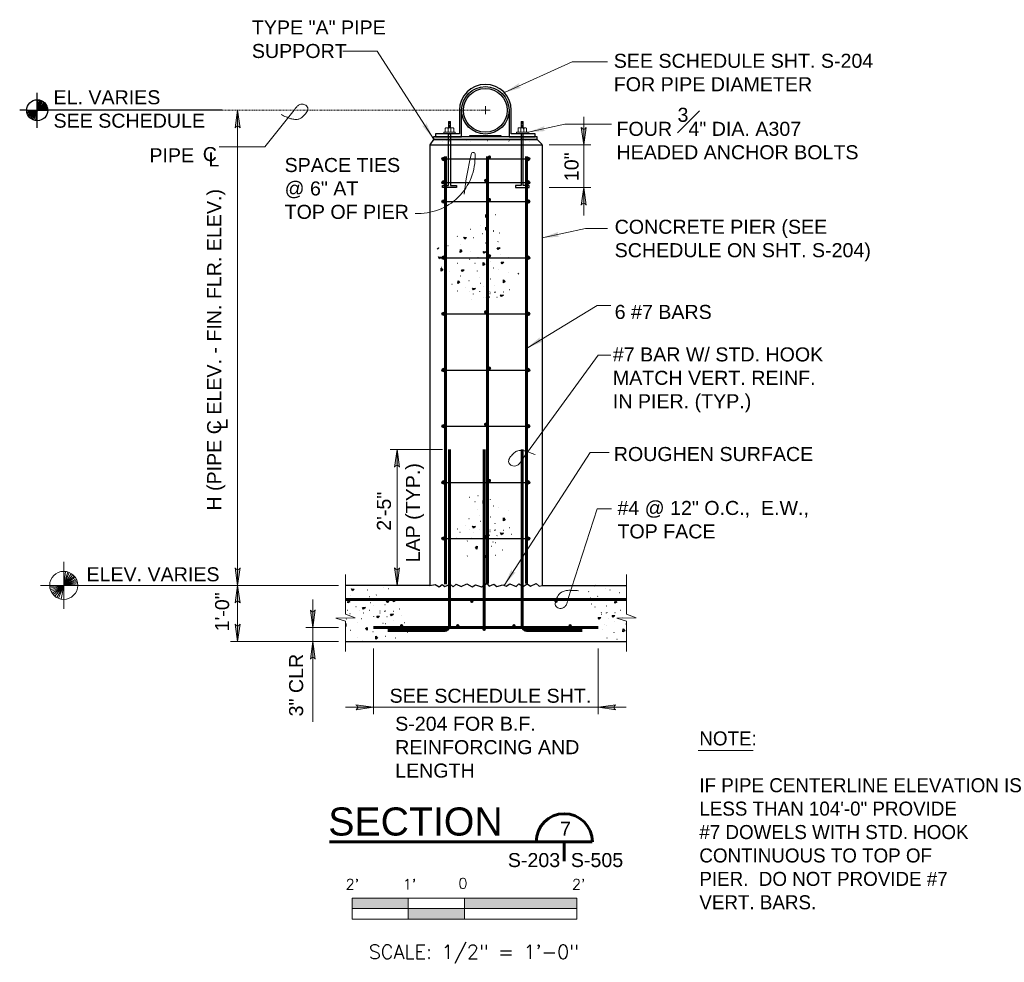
# Model space of a CAD drawing. Extents: x -483 to 1104, y 459 to 738.
# Tile 1 of 12: x -483 to -273, y 465 to 666. Entities that reach past the tile are written whole.
import ezdxf
from ezdxf.enums import TextEntityAlignment as Align

# ---------------------------------------------------------------- set-up
doc = ezdxf.new("R2010")
doc.units = 0
doc.header["$MEASUREMENT"] = 0
doc.linetypes.add('DGN Style 7', pattern=[0.728105, 0.327647, -0.145621, 0.109216, -0.145621])
for name, color, linetype, lineweight in [('Level 15', 7, 'Continuous', 18), ('Level 20', 7, 'Continuous', 18), ('Level 21', 7, 'Continuous', 18), ('Level 45', 7, 'Continuous', 18), ('Level 46', 7, 'Continuous', 18), ('Level 47', 7, 'Continuous', 18), ('Level 48', 7, 'Continuous', 18), ('Level 50', 7, 'Continuous', 18), ('Level 53', 7, 'Continuous', 18), ('S-Anno-Symb', 6, 'Continuous', 50)]:
    doc.layers.add(name, color=color, linetype=linetype, lineweight=lineweight)
doc.styles.add('NOTES', font='romans.shx')
doc.styles.add('Text', font='ARIAL.TTF', dxfattribs={"height": 0.125})

# ---------------------------------------------------------------- blocks, each defined once
blk = doc.blocks.new('REBAR')
at = {"layer": 'Level 45', "linetype": 'Continuous', "lineweight": 25}
h = blk.add_hatch(color=4, dxfattribs=at)
edge = h.paths.add_edge_path()
edge.add_arc((0, 0), 0.375, 0, 360)
blk = doc.blocks.new('REBAR_1_1')
at = {"layer": 'Level 45', "linetype": 'Continuous', "lineweight": 25}
blk.add_hatch(color=4, dxfattribs=at).paths.add_polyline_path([(-0.375, 0, 1), (0.375, 0, 1)])
at = {"layer": 'Level 45', "color": 3, "linetype": 'Continuous', "lineweight": 25}
blk.add_circle((0, 0), 0.375, dxfattribs=at)
blk = doc.blocks.new('TARGET_1')
at = {"layer": 'Level 46', "color": 1, "linetype": 'Continuous', "lineweight": 18}
for p, q in [((-4.998, 3), (-4.998, 4.998)), ((-4.998, 0), (-4.998, 3)), ((-4.998, 0), (-4.614, 2.973)), ((-4.998, 0), (-4.155, 2.877)), ((-4.998, 0), (-3.825, 2.76)), ((-4.998, 0), (-3.417, 2.547)), ((-4.998, 0), (-3.027, 2.259)), ((-7.998, 0), (-9.996, 0)), ((-7.998, 0), (-4.998, 0)), ((-4.998, 0), (-7.986, -0.237)), ((-4.998, 0), (-7.935, -0.612)), ((-4.998, 0), (-7.842, -0.954)), ((-4.998, 0), (-7.71, -1.278)), ((-4.998, 0), (-7.5, -1.647)), ((-4.998, 0), (-7.245, -1.986)), ((-4.998, 0), (-6.93, -2.289)), ((-4.998, 0), (-6.507, -2.592)), ((-4.998, 0), (-6.102, -2.739)), ((-4.998, 0), (-5.544, -2.946)), ((-4.998, 0), (-2.754, 1.989)), ((-4.998, 0), (-2.544, 1.722)), ((-4.998, 0), (-2.361, 1.425)), ((-4.998, 0), (-2.235, 1.164)), ((-4.998, 0), (-2.133, 0.882)), ((-4.998, 0), (-2.067, 0.63)), ((-4.998, 0), (-2.019, 0.336)), ((-4.998, 0), (-2.001, 0)), ((-4.998, -2.997), (-4.998, 0)), ((0, 0), (-2.001, 0)), ((-4.998, -4.998), (-4.998, -2.997))]:
    blk.add_line(p, q, dxfattribs=at)
blk.add_circle((-4.999, 0.001), 3, dxfattribs=at)
blk = doc.blocks.new('LARROW_1')
at = {"layer": 'Level 46', "linetype": 'Continuous', "lineweight": 18}
blk.add_hatch(color=1, dxfattribs=at).paths.add_polyline_path([(-3.75, -0.54), (-3.63, -0.45), (-3.47, -0.29), (-3.39, -0.14), (-3.37, 0), (-3.4, 0.16), (-3.48, 0.32), (-3.65, 0.47), (-3.75, 0.54), (0, 0)])
blk = doc.blocks.new('SQUIG_1')
at = {"layer": 'Level 46', "color": 1, "linetype": 'Continuous', "lineweight": 18}
blk.add_open_spline([(0, 0), (0.2, 0.04), (0.4, 0.05), (0.6, 0.05), (0.83, 0.05), (1.04, 0.03), (1.27, -0.01), (1.5, -0.06), (1.7, -0.16), (1.89, -0.3), (2.08, -0.44), (2.19, -0.63), (2.27, -0.82), (2.37, -1.1), (2.44, -1.38), (2.31, -1.74), (2.18, -2.07), (1.93, -2.24), (1.66, -2.3), (1.36, -2.37), (1.04, -2.39), (0.71, -2.36), (0.31, -2.33), (-0.04, -2.28), (-0.42, -2.16), (-0.62, -2.09), (-0.8, -1.99), (-0.96, -1.85), (-1.2, -1.63), (-1.4, -1.39), (-1.56, -1.12), (-1.7, -0.89), (-1.84, -0.66), (-1.92, -0.41), (-2.01, -0.12), (-2.09, 0.16), (-2.17, 0.45), (-2.27, 0.83), (-2.38, 1.2), (-2.46, 1.59)], degree=3, knots=[0, 0, 0, 0, 0.055455, 0.055455, 0.055455, 0.116759, 0.116759, 0.116759, 0.17985, 0.17985, 0.17985, 0.238737, 0.238737, 0.238737, 0.322673, 0.322673, 0.322673, 0.401014, 0.401014, 0.401014, 0.489167, 0.489167, 0.489167, 0.59371, 0.59371, 0.59371, 0.651095, 0.651095, 0.651095, 0.737794, 0.737794, 0.737794, 0.810326, 0.810326, 0.810326, 0.891928, 0.891928, 0.891928, 1, 1, 1, 1], dxfattribs=at)
blk = doc.blocks.new('LARROW_9')
at = {"linetype": 'ByBlock', "lineweight": -2}
blk.add_hatch(color=0, dxfattribs=at).paths.add_polyline_path([(-4.92, -0.71), (-4.77, -0.59), (-4.55, -0.38), (-4.44, -0.19), (-4.42, 0), (-4.46, 0.21), (-4.57, 0.41), (-4.79, 0.61), (-4.93, 0.71), (0, 0)])
at = {"color": 0, "linetype": 'ByBlock', "lineweight": -2, "flags": 128}
blk.add_lwpolyline([(0, 0), (-4.93, 0.71), (-4.79, 0.61), (-4.57, 0.41), (-4.57, 0.41), (-4.46, 0.21), (-4.42, 0), (-4.44, -0.19), (-4.55, -0.38), (-4.77, -0.59), (-4.92, -0.71)], close=True, dxfattribs=at)
blk = doc.blocks.new('S0012B_1')
for p, q in [((1, 0.002), (-1, 0.002)), ((-1, -0.1855), (-1, 0.002)), ((-0.5, -0.1855), (-0.5, 0)), ((0, -0.1855), (0, 0)), ((1, 0.002), (1, -0.1855)), ((1, -0.0917), (-1, -0.0917)), ((1, -0.1855), (-1, -0.1855))]:
    blk.add_line(p, q)
at = {"extrusion": (0, 0, -1)}
for points in [[(1, 0.002), (1, -0.0917), (0.5, 0), (0.5, -0.0917)], [(0, 0), (0, -0.0917), (-1, 0.002), (-1, -0.0917)], [(0.5, -0.0917), (0.5, -0.1855), (0, -0.0917), (0, -0.1855)]]:
    blk.add_solid(points, dxfattribs=at)
at = {"lineweight": 18, "style": 'NOTES'}
for s, height, p in [("2'", 0.09375, (-0.9975, 0.1246)), ("1'", 0.09375, (-0.489, 0.1246)), ('0', 0.0938, (-0.0136, 0.1335)), ("2'", 0.09375, (1.0164, 0.1246))]:
    blk.add_text(s, height=height, dxfattribs=at).set_placement(p, align=Align.MIDDLE_CENTER)
at = {"lineweight": 25, "style": 'NOTES'}
blk.add_text('SCALE: 1/2" = 1\'-0"', height=0.125, dxfattribs=at).set_placement((0.0831, -0.4767), align=Align.MIDDLE_CENTER)
blk = doc.blocks.new('*U54')
at = {"layer": 'Level 15', "color": 7, "linetype": 'Continuous', "lineweight": 25}
for p, q in [((-237.79, 76.26, 0), (-238.59, 75.09, 0)), ((-215.61, 76.26, 0), (-237.79, 76.26, 0)), ((-214.57, 75.19, 0), (-215.61, 76.26, 0)), ((-238.59, 75.09, 0), (-214.57, 75.09, 0)), ((-238.59, 75.09, 0), (-238.59, -18.99, 0)), ((-214.57, 75.09, 0), (-214.57, -18.99, 0)), ((-238.59, -18.99, 0), (-256.59, -18.99, 0)), ((-214.57, -18.99, 0), (-196.57, -18.99, 0)), ((-256.59, -30.99, 0), (-196.59, -30.99, 0))]:
    blk.add_line(p, q, dxfattribs=at)
at = {"layer": 'Level 15', "color": 7, "linetype": 'Continuous', "lineweight": 25, "elevation": 0, "flags": 128}
blk.add_lwpolyline([(-238.59, -18.99), (-237.45, -18.81), (-236.6, -19.27), (-235.91, -18.81), (-235.37, -19.2), (-234.21, -18.73), (-233.59, -19.27), (-232.9, -18.73), (-231.9, -19.2), (-230.66, -18.66), (-229.51, -19.27), (-228.81, -18.89), (-227.5, -19.27), (-226.42, -18.58), (-225.88, -19.12), (-224.88, -18.73), (-224.26, -19.2), (-222.95, -18.89), (-222.26, -19.12), (-221.49, -18.66), (-220.1, -19.2), (-219.56, -18.66), (-218.64, -19.2), (-217.79, -18.66), (-217.09, -19.12), (-215.86, -18.58), (-215.24, -19.12), (-214.57, -18.99)], dxfattribs=at)
at = {"layer": 'Level 20', "color": 3, "linetype": 'Continuous', "lineweight": 25}
for p, q in [((-232.25, 82.49, 0), (-232.25, 77.43, 0)), ((-231.77, 76.84, 0), (-231.77, 82.49, 0)), ((-221.63, 82.49, 0), (-221.63, 76.84, 0)), ((-221.16, 77.43, 0), (-221.16, 82.49, 0)), ((-232.25, 77.43, 0), (-237.38, 77.43, 0)), ((-237.38, 77.43, 0), (-237.38, 76.84, 0)), ((-237.38, 76.84, 0), (-231.77, 76.84, 0)), ((-221.63, 76.84, 0), (-216.03, 76.84, 0)), ((-216.03, 77.43, 0), (-221.16, 77.43, 0)), ((-216.03, 76.84, 0), (-216.03, 77.43, 0))]:
    blk.add_line(p, q, dxfattribs=at)
at = {"layer": 'Level 20', "color": 5, "linetype": 'Continuous', "lineweight": 18}
for p, q in [((-234.14, 80.1, 0), (-234.57, 80.1, 0)), ((-234.57, 78.73, 0), (-234.57, 80.1, 0)), ((-234.14, 78.73, 0), (-234.14, 80.1, 0)), ((-219.02, 80.1, 0), (-218.59, 80.1, 0)), ((-219.02, 78.73, 0), (-219.02, 80.1, 0)), ((-218.59, 78.73, 0), (-218.59, 80.1, 0)), ((-235.27, 77.8, 0), (-235.27, 78.6, 0)), ((-233.57, 78.73, 0), (-235.14, 78.73, 0)), ((-234.81, 78.73, 0), (-234.65, 78.47, 0)), ((-234.65, 77.8, 0), (-234.65, 78.73, 0)), ((-234.5, 78.73, 0), (-234.65, 78.47, 0)), ((-234.14, 79.66, 0), (-234.57, 79.66, 0)), ((-234.14, 79.19, 0), (-234.57, 79.19, 0)), ((-234.23, 79.88, 0), (-234.48, 79.88, 0)), ((-234.23, 79.41, 0), (-234.48, 79.41, 0)), ((-234.23, 78.95, 0), (-234.48, 78.95, 0)), ((-234.06, 77.8, 0), (-234.06, 78.73, 0)), ((-233.44, 77.8, 0), (-233.44, 78.6, 0)), ((-219.72, 77.8, 0), (-219.72, 78.6, 0)), ((-219.59, 78.73, 0), (-218.02, 78.73, 0)), ((-219.1, 77.8, 0), (-219.1, 78.73, 0)), ((-219.02, 79.66, 0), (-218.59, 79.66, 0)), ((-219.02, 79.19, 0), (-218.59, 79.19, 0)), ((-218.93, 79.88, 0), (-218.68, 79.88, 0)), ((-218.93, 79.41, 0), (-218.68, 79.41, 0)), ((-218.93, 78.95, 0), (-218.68, 78.95, 0)), ((-218.66, 78.73, 0), (-218.51, 78.47, 0)), ((-218.51, 77.8, 0), (-218.51, 78.73, 0)), ((-218.35, 78.73, 0), (-218.51, 78.47, 0)), ((-217.89, 77.8, 0), (-217.89, 78.6, 0)), ((-235.58, 77.43, 0), (-235.58, 77.8, 0)), ((-233.13, 77.8, 0), (-235.58, 77.8, 0)), ((-233.13, 77.43, 0), (-235.58, 77.43, 0)), ((-233.13, 77.43, 0), (-233.13, 77.8, 0)), ((-220.03, 77.43, 0), (-220.03, 77.8, 0)), ((-220.03, 77.8, 0), (-217.58, 77.8, 0)), ((-220.03, 77.43, 0), (-217.58, 77.43, 0)), ((-217.58, 77.43, 0), (-217.58, 77.8, 0))]:
    blk.add_line(p, q, dxfattribs=at)
at = {"layer": 'Level 20', "color": 5, "linetype": 'Continuous', "lineweight": 25}
for p, q in [((-234.57, 77.43, 0), (-234.14, 77.43, 0)), ((-218.59, 77.43, 0), (-219.02, 77.43, 0)), ((-232.87, 65.98, 0), (-235.84, 65.98, 0)), ((-220.29, 65.98, 0), (-217.32, 65.98, 0))]:
    blk.add_line(p, q, dxfattribs=at)
at = {"layer": 'Level 20', "color": 5, "linetype": 'Continuous', "lineweight": 25, "elevation": 0, "flags": 128}
for points in [[(-235.84, 65.98), (-235.84, 66.41), (-234.57, 66.41), (-234.57, 77.23)], [(-234.57, 77.23), (-234.57, 77.43)], [(-234.14, 77.43), (-234.14, 77.23)], [(-234.14, 77.23), (-234.14, 66.41), (-232.87, 66.41), (-232.87, 65.98)], [(-219.02, 77.23), (-219.02, 66.41), (-220.29, 66.41), (-220.29, 65.98)], [(-219.02, 77.43), (-219.02, 77.23)], [(-218.59, 77.23), (-218.59, 77.43)], [(-217.32, 65.98), (-217.32, 66.41), (-218.59, 66.41), (-218.59, 77.23)]]:
    blk.add_lwpolyline(points, dxfattribs=at)
at = {"layer": 'Level 20', "color": 3, "linetype": 'Continuous', "lineweight": 25}
for radius in [5.07, 4.67]:
    blk.add_circle((-226.7, 82.49, 0), radius, dxfattribs=at)
blk.add_arc((-226.7, 82.49, 0), 5.54, 0, 180, dxfattribs=at)
at = {"layer": 'Level 20', "color": 3, "linetype": 'Continuous', "lineweight": 25, "extrusion": (0, 0, -1)}
blk.add_arc((226.7, 82.49, 0), 5.07, 0, 180, dxfattribs=at)
at = {"layer": 'Level 20', "color": 5, "linetype": 'Continuous', "lineweight": 18, "extrusion": (0, 0, -1)}
for centre, start, end in [((235.14, 78.6, 0), 0, 90), ((233.57, 78.6, 0), 90, 180)]:
    blk.add_arc(centre, 0.133, start, end, dxfattribs=at)
at = {"layer": 'Level 20', "color": 5, "linetype": 'Continuous', "lineweight": 18}
for centre, start, end in [((-219.59, 78.6, 0), 90, 180), ((-218.02, 78.6, 0), 0, 90)]:
    blk.add_arc(centre, 0.133, start, end, dxfattribs=at)
at = {"layer": 'Level 20', "color": 5, "linetype": 'Continuous', "lineweight": 25, "extrusion": (0, 0, -1)}
for points in [[(234.5, 78.73, 0), (234.81, 78.73, 0), (234.65, 78.47, 0)], [(234.21, 78.73, 0), (233.9, 78.73, 0), (234.06, 78.47, 0)], [(218.95, 78.73, 0), (219.26, 78.73, 0), (219.1, 78.47, 0)], [(218.66, 78.73, 0), (218.35, 78.73, 0), (218.51, 78.47, 0)]]:
    blk.add_solid(points, dxfattribs=at)
at = {"layer": 'Level 20', "color": 3, "linetype": 'Continuous', "lineweight": 25}
for points in [[(-237.79, 76.26, 0), (-215.61, 76.26, 0), (-215.61, 76.84, 0), (-237.79, 76.84, 0)], [(-223.37, 76.84, 0), (-230.04, 76.84, 0), (-230.04, 77.14, 0), (-223.37, 77.14, 0)]]:
    blk.add_3dface(points, dxfattribs=at)
at = {"layer": 'Level 21', "color": 2, "linetype": 'Continuous', "lineweight": 18}
for p, q in [((-256.59, -25.12, 0), (-256.59, -16.65, 0)), ((-196.57, -25.12, 0), (-196.57, -16.65, 0)), ((-256.59, -33.14, 0), (-256.59, -26.66, 0)), ((-196.57, -33.14, 0), (-196.57, -26.66, 0))]:
    blk.add_line(p, q, dxfattribs=at)
at = {"layer": 'Level 21', "color": 2, "linetype": 'Continuous', "lineweight": 18, "elevation": 0, "flags": 128}
for points in [[(-256.59, -25.12), (-254.53, -25.89), (-258.65, -26.01), (-256.59, -26.66)], [(-196.57, -25.12), (-194.5, -25.89), (-198.63, -26.01), (-196.57, -26.66)]]:
    blk.add_lwpolyline(points, dxfattribs=at)
at = {"layer": 'Level 45', "color": 4, "linetype": 'Continuous', "lineweight": 25}
for p, q in [((-235.59, 72.09, 0), (-217.59, 72.09, 0)), ((-235.59, 67.09, 0), (-217.59, 67.09, 0)), ((-235.59, 63.01, 0), (-217.59, 63.01, 0)), ((-235.59, 51.01, 0), (-217.59, 51.01, 0)), ((-235.59, 39.01, 0), (-217.59, 39.01, 0)), ((-235.59, 27.01, 0), (-217.59, 27.01, 0)), ((-235.59, 15.01, 0), (-217.59, 15.01, 0)), ((-235.59, 3.01, 0), (-217.59, 3.01, 0)), ((-235.59, -8.99, 0), (-217.59, -8.99, 0))]:
    blk.add_line(p, q, dxfattribs=at)
at = {"layer": 'Level 45', "color": 4, "linetype": 'Continuous', "lineweight": 60}
for p, q in [((-235.22, 72.59, 0), (-235.22, -18.76, 0)), ((-226.22, 72.59, 0), (-226.22, -18.6, 0)), ((-217.94, 72.59, 0), (-217.94, -18.6, 0)), ((-234.39, 10.01, 0), (-234.39, -27.64, 0)), ((-226.94, 10.01, 0), (-226.94, -28.42, 0)), ((-218.82, 10.01, 0), (-218.82, -27.64, 0)), ((-256.59, -21.99, 0), (-196.57, -21.99, 0)), ((-202.59, -27.99, 0), (-250.59, -27.99, 0)), ((-247.54, -28.64, 0), (-235.39, -28.64, 0)), ((-206, -28.64, 0), (-217.82, -28.64, 0))]:
    blk.add_line(p, q, dxfattribs=at)
at = {"layer": 'Level 45', "color": 4, "linetype": 'Continuous', "lineweight": 60, "extrusion": (0, 0, -1)}
blk.add_arc((235.39, -27.64, 0), 1, 180, 270, dxfattribs=at)
at = {"layer": 'Level 45', "color": 4, "linetype": 'Continuous', "lineweight": 60}
blk.add_arc((-217.82, -27.64, 0), 1, 180, 270, dxfattribs=at)
at = {"layer": 'Level 46', "color": 1, "linetype": 'Continuous', "lineweight": 18}
blk.add_line((-258.09, -18.99, 0), (-311.76, -18.99, 0), dxfattribs=at)
at = {"layer": 'Level 46', "color": 1, "linetype": 'Continuous', "lineweight": 18, "elevation": 0, "flags": 128}
for points in [[(-257.12, 95.09), (-249.78, 95.09), (-237.79, 76.41)], [(-200.63, 92.86), (-208.19, 92.86), (-222.63, 86.26)], [(-283.56, 74.7), (-273.77, 74.7), (-267.54, 82.49)], [(-199.74, 79.5), (-209.75, 79.5), (-217.58, 77.8)], [(-200.63, 57.23), (-205.3, 57.23), (-214.57, 55.23)], [(-199.89, 40.78), (-202.81, 40.78), (-217.94, 31.62)], [(-199.93, 30.16), (-202.6, 30.16), (-218.82, 7.89)], [(-200.22, 9.39), (-204.34, 9.39), (-222.68, -18.98)], [(-199.77, -2.66), (-202.81, -2.66), (-209.06, -21.99)]]:
    blk.add_lwpolyline(points, dxfattribs=at)
at = {"layer": 'Level 46', "color": 1, "linetype": 'Continuous', "lineweight": 18}
for centre, radius, start, end in [((-240.96, 72.52, 0), 12.07, 266.5138, 2.4851), ((-165.52, 57.28, 0), 66.11, 166.02, 173.674), ((-229.3, 73.09, 0), 0.407, 352.8106, 157.7511)]:
    blk.add_arc(centre, radius, start, end, dxfattribs=at)
at = {"layer": 'Level 47', "color": 30, "linetype": 'Continuous', "lineweight": 60}
for p, q in [((-259.96, -73.76, 0), (-203.86, -73.76, 0)), ((-209.86, -73.76, 0), (-209.86, -77.89, 0))]:
    blk.add_line(p, q, dxfattribs=at)
blk.add_arc((-209.85, -73.76, 0), 6, 0, 180, dxfattribs=at)
at = {"layer": 'Level 48', "color": 1, "linetype": 'Continuous', "lineweight": 18}
blk.add_line((-181.23, -54.29, 0), (-169.53, -54.29, 0), dxfattribs=at)
at = {"layer": 'Level 50', "color": 1, "linetype": 'DGN Style 7', "lineweight": 18}
blk.add_line((-226.7, 82.49, 0), (-282.91, 82.49, 0), dxfattribs=at)
at = {"layer": 'Level 50', "color": 1, "linetype": 'Continuous', "lineweight": 18}
for p, q in [((-279.62, -18.99, 0), (-279.62, 82.49, 0)), ((-227.62, 82.54, 0), (-225.69, 82.54, 0)), ((-226.66, 83.35, 0), (-226.66, 81.68, 0)), ((-205.69, 81.08, 0), (-205.69, 75.09, 0)), ((-213.07, 75.09, 0), (-204.2, 75.09, 0)), ((-205.69, 75.09, 0), (-205.69, 65.98, 0)), ((-213.07, 65.98, 0), (-204.2, 65.98, 0)), ((-205.69, 59.99, 0), (-205.69, 65.98, 0)), ((-235.89, 10.01, 0), (-247.06, 10.01, 0)), ((-245.56, -18.99, 0), (-245.56, 10.01, 0)), ((-258.09, -18.99, 0), (-281.11, -18.99, 0)), ((-279.62, -30.99, 0), (-279.62, -18.99, 0)), ((-263.55, -22, 0), (-263.55, -27.99, 0)), ((-258.09, -27.99, 0), (-265.05, -27.99, 0)), ((-263.55, -30.99, 0), (-263.55, -27.99, 0)), ((-258.09, -30.99, 0), (-281.11, -30.99, 0)), ((-258.47, -30.99, 0), (-266.92, -30.99, 0)), ((-258.09, -30.99, 0), (-265.05, -30.99, 0)), ((-263.55, -48.15, 0), (-263.55, -30.99, 0)), ((-250.59, -32.49, 0), (-250.59, -46.52, 0)), ((-202.59, -32.49, 0), (-202.59, -46.52, 0)), ((-256.58, -45.03, 0), (-250.59, -45.03, 0)), ((-250.59, -45.03, 0), (-202.59, -45.03, 0)), ((-196.6, -45.03, 0), (-202.59, -45.03, 0))]:
    blk.add_line(p, q, dxfattribs=at)
at = {"layer": 'Level 53', "color": 2, "linetype": 'Continuous', "lineweight": 25}
for p, q in [((-235.88, 75.92, 0), (-235.89, 75.91, 0)), ((-235.71, 76.15, 0), (-235.7, 76.14, 0)), ((-235.04, 75.97, 0), (-235.05, 75.96, 0)), ((-234.34, 75.95, 0), (-234.33, 75.93, 0)), ((-230.81, 75.97, 0), (-230.79, 75.96, 0)), ((-229.96, 75.92, 0), (-229.95, 75.91, 0)), ((-227.34, 76.1, 0), (-227.33, 76.09, 0)), ((-226.22, 76.05, 0), (-226.2, 76.04, 0)), ((-223.03, 76.15, 0), (-223.02, 76.14, 0)), ((-221.66, 75.95, 0), (-221.64, 75.93, 0)), ((-218.12, 75.97, 0), (-218.11, 75.96, 0)), ((-217.28, 75.92, 0), (-217.27, 75.91, 0)), ((-224.54, 60.15, 0), (-224.59, 60.14, 0)), ((-229.86, 57.05, 0), (-229.91, 57.04, 0)), ((-227.66, 57.98, 0), (-227.7, 57.96, 0)), ((-232.68, 55.58, 0), (-232.73, 55.56, 0)), ((-229.25, 55.23, 0), (-229.3, 55.22, 0)), ((-227.31, 56.1, 0), (-227.36, 56.09, 0)), ((-224.99, 56.61, 0), (-225.04, 56.59, 0)), ((-224.89, 56.76, 0), (-224.94, 56.75, 0)), ((-223.64, 56.26, 0), (-223.68, 56.25, 0)), ((-234.65, 53.57, 0), (-234.7, 53.55, 0)), ((-231.98, 53.92, 0), (-232.03, 53.91, 0)), ((-226.63, 54.09, 0), (-226.68, 54.08, 0)), ((-223.97, 54.43, 0), (-224.02, 54.42, 0)), ((-234.05, 51, 0), (-234.1, 50.99, 0)), ((-230.05, 50.66, 0), (-230.1, 50.65, 0)), ((-229.94, 52.36, 0), (-229.98, 52.35, 0)), ((-228.27, 51, 0), (-228.32, 50.99, 0)), ((-224.95, 51, 0), (-224.99, 50.99, 0)), ((-223.51, 51.69, 0), (-223.56, 51.68, 0)), ((-221.8, 51.12, 0), (-221.85, 51.1, 0)), ((-235.99, 48.94, 0), (-236.04, 48.93, 0)), ((-232.66, 49.79, 0), (-232.71, 49.77, 0)), ((-228.91, 49.75, 0), (-228.96, 49.73, 0)), ((-225.65, 50.19, 0), (-225.7, 50.18, 0)), ((-224.89, 48.78, 0), (-224.94, 48.76, 0)), ((-223.86, 48.49, 0), (-223.9, 48.47, 0)), ((-235.19, 46.66, 0), (-235.24, 46.64, 0)), ((-234.33, 47.97, 0), (-234.37, 47.96, 0)), ((-232.01, 47.06, 0), (-232.05, 47.05, 0)), ((-228.42, 48.17, 0), (-228.47, 48.16, 0)), ((-228, 46.77, 0), (-228.05, 46.76, 0)), ((-226.51, 47.16, 0), (-226.55, 47.15, 0)), ((-225.6, 46.45, 0), (-225.65, 46.44, 0)), ((-221.82, 47.92, 0), (-221.86, 47.91, 0)), ((-233.82, 45.29, 0), (-233.87, 45.27, 0)), ((-230.85, 44.64, 0), (-230.89, 44.62, 0)), ((-230.17, 46.09, 0), (-230.22, 46.07, 0)), ((-227.77, 45.49, 0), (-227.82, 45.48, 0)), ((-227.08, 44.83, 0), (-227.13, 44.82, 0)), ((-224.66, 45.06, 0), (-224.7, 45.04, 0)), ((-232.61, 43.88, 0), (-232.66, 43.87, 0)), ((-230.14, 43.88, 0), (-230.19, 43.87, 0)), ((-229.71, 42.09, 0), (-229.76, 42.07, 0)), ((-229.28, 43.26, 0), (-229.33, 43.25, 0)), ((-227.92, 43.83, 0), (-227.97, 43.81, 0)), ((-227.08, 42.61, 0), (-227.13, 42.59, 0)), ((-225.7, 43.68, 0), (-225.75, 43.66, 0)), ((-225.7, 43.31, 0), (-225.75, 43.3, 0)), ((-224.69, 43.61, 0), (-224.74, 43.6, 0)), ((-224.54, 43.68, 0), (-224.59, 43.66, 0)), ((-224.2, 42.49, 0), (-224.25, 42.48, 0)), ((-222.78, 43.63, 0), (-222.82, 43.61, 0)), ((-221.57, 44.14, 0), (-221.62, 44.13, 0)), ((-228.27, 0.15, 0), (-228.32, 0.13, 0)), ((-230.05, -0.19, 0), (-230.1, -0.21, 0)), ((-228.91, -1.11, 0), (-228.96, -1.12, 0)), ((-225.65, -0.66, 0), (-225.7, -0.68, 0)), ((-224.89, -2.08, 0), (-224.94, -2.09, 0)), ((-228.42, -2.68, 0), (-228.47, -2.7, 0)), ((-228, -4.08, 0), (-228.05, -4.09, 0)), ((-226.51, -3.69, 0), (-226.55, -3.71, 0)), ((-223.86, -2.37, 0), (-223.9, -2.38, 0)), ((-221.82, -2.93, 0), (-221.86, -2.95, 0)), ((-230.85, -6.22, 0), (-230.89, -6.23, 0)), ((-230.17, -4.77, 0), (-230.22, -4.78, 0)), ((-227.77, -5.36, 0), (-227.82, -5.37, 0)), ((-227.08, -6.02, 0), (-227.13, -6.04, 0)), ((-225.6, -4.4, 0), (-225.65, -4.41, 0)), ((-224.66, -5.8, 0), (-224.7, -5.81, 0)), ((-232.61, -6.98, 0), (-232.66, -6.99, 0)), ((-232.11, -7.7, 0), (-232.15, -7.71, 0)), ((-230.14, -6.98, 0), (-230.19, -6.99, 0)), ((-229.28, -7.59, 0), (-229.33, -7.61, 0)), ((-227.92, -7.03, 0), (-227.97, -7.04, 0)), ((-227.08, -8.25, 0), (-227.13, -8.26, 0)), ((-225.7, -7.18, 0), (-225.75, -7.19, 0)), ((-225.7, -7.54, 0), (-225.75, -7.56, 0)), ((-224.69, -7.24, 0), (-224.74, -7.25, 0)), ((-224.54, -7.18, 0), (-224.59, -7.19, 0)), ((-224.2, -8.36, 0), (-224.25, -8.37, 0)), ((-222.78, -7.23, 0), (-222.82, -7.24, 0)), ((-221.57, -6.71, 0), (-221.62, -6.72, 0)), ((-221.12, -8.13, 0), (-221.16, -8.14, 0)), ((-232.91, -8.82, 0), (-232.96, -8.83, 0)), ((-230.51, -9.5, 0), (-230.56, -9.52, 0)), ((-229.71, -8.77, 0), (-229.76, -8.78, 0)), ((-225.04, -9.77, 0), (-225.09, -9.78, 0)), ((-224.54, -9.87, 0), (-224.59, -9.88, 0)), ((-222.83, -9.05, 0), (-222.88, -9.06, 0)), ((-227.2, -11.56, 0), (-227.25, -11.57, 0)), ((-225.4, -10.68, 0), (-225.44, -10.69, 0)), ((-224.54, -12.59, 0), (-224.59, -12.6, 0)), ((-223.06, -11.45, 0), (-223.11, -11.46, 0)), ((-230.51, -12.7, 0), (-230.56, -12.72, 0)), ((-251.9, -20.02, 0), (-251.95, -20.04, 0)), ((-248.37, -19.42, 0), (-248.42, -19.43, 0)), ((-247.33, -19.71, 0), (-247.38, -19.72, 0)), ((-204.61, -20.31, 0), (-204.66, -20.33, 0)), ((-201.08, -19.71, 0), (-201.13, -19.72, 0)), ((-200.04, -20, 0), (-200.09, -20.01, 0)), ((-198, -20.57, 0), (-198.05, -20.58, 0)), ((-255.48, -21.13, 0), (-255.53, -21.15, 0)), ((-253.65, -22.11, 0), (-253.69, -22.12, 0)), ((-251.48, -21.42, 0), (-251.52, -21.44, 0)), ((-251.25, -22.7, 0), (-251.29, -22.71, 0)), ((-249.98, -21.03, 0), (-250.03, -21.05, 0)), ((-249.08, -21.74, 0), (-249.12, -21.75, 0)), ((-204.18, -21.71, 0), (-204.23, -21.73, 0)), ((-203.95, -22.99, 0), (-204, -23, 0)), ((-202.69, -21.32, 0), (-202.74, -21.34, 0)), ((-201.78, -22.03, 0), (-201.83, -22.04, 0)), ((-256.09, -24.32, 0), (-256.14, -24.33, 0)), ((-255.58, -25.04, 0), (-255.63, -25.05, 0)), ((-254.32, -23.56, 0), (-254.37, -23.57, 0)), ((-253.62, -24.32, 0), (-253.66, -24.33, 0)), ((-252.76, -24.94, 0), (-252.81, -24.95, 0)), ((-251.4, -24.37, 0), (-251.44, -24.38, 0)), ((-250.56, -23.37, 0), (-250.61, -23.38, 0)), ((-249.18, -24.52, 0), (-249.22, -24.53, 0)), ((-249.18, -24.89, 0), (-249.22, -24.9, 0)), ((-248.17, -24.58, 0), (-248.22, -24.6, 0)), ((-248.13, -23.14, 0), (-248.18, -23.15, 0)), ((-248.02, -24.52, 0), (-248.07, -24.53, 0)), ((-246.25, -24.57, 0), (-246.3, -24.58, 0)), ((-245.05, -24.05, 0), (-245.1, -24.07, 0)), ((-203.27, -23.66, 0), (-203.32, -23.67, 0)), ((-201.88, -24.81, 0), (-201.93, -24.82, 0)), ((-201.88, -25.18, 0), (-201.93, -25.19, 0)), ((-200.88, -24.87, 0), (-200.93, -24.89, 0)), ((-200.84, -23.43, 0), (-200.89, -23.44, 0)), ((-200.73, -24.81, 0), (-200.77, -24.82, 0)), ((-198.96, -24.86, 0), (-199.01, -24.87, 0)), ((-197.76, -24.34, 0), (-197.81, -24.36, 0)), ((-256.39, -26.16, 0), (-256.43, -26.17, 0)), ((-253.99, -26.84, 0), (-254.04, -26.86, 0)), ((-253.19, -26.11, 0), (-253.23, -26.12, 0)), ((-250.56, -25.59, 0), (-250.61, -25.6, 0)), ((-248.52, -27.11, 0), (-248.57, -27.12, 0)), ((-248.02, -27.21, 0), (-248.07, -27.22, 0)), ((-247.68, -25.7, 0), (-247.72, -25.71, 0)), ((-246.31, -26.39, 0), (-246.35, -26.4, 0)), ((-244.59, -25.47, 0), (-244.64, -25.49, 0)), ((-243.91, -26.96, 0), (-243.96, -26.97, 0)), ((-200.38, -25.99, 0), (-200.43, -26, 0)), ((-199.01, -26.68, 0), (-199.06, -26.69, 0)), ((-197.3, -25.76, 0), (-197.35, -25.78, 0)), ((-196.62, -27.25, 0), (-196.66, -27.26, 0)), ((-255.46, -28.63, 0), (-255.5, -28.65, 0)), ((-250.68, -28.9, 0), (-250.72, -28.92, 0)), ((-248.87, -28.02, 0), (-248.92, -28.03, 0)), ((-246.54, -28.79, 0), (-246.58, -28.8, 0)), ((-243.34, -29.02, 0), (-243.39, -29.03, 0)), ((-201.58, -28.31, 0), (-201.63, -28.32, 0)), ((-201.23, -27.4, 0), (-201.28, -27.41, 0)), ((-200.73, -27.5, 0), (-200.77, -27.51, 0)), ((-199.24, -29.08, 0), (-199.29, -29.09, 0)), ((-256.5, -30.16, 0), (-256.55, -30.17, 0)), ((-253.99, -30.05, 0), (-254.04, -30.06, 0)), ((-252.91, -30.74, 0), (-252.96, -30.76, 0)), ((-248.02, -29.93, 0), (-248.07, -29.94, 0)), ((-245.85, -30.27, 0), (-245.9, -30.29, 0)), ((-200.73, -30.22, 0), (-200.77, -30.23, 0)), ((-198.56, -30.56, 0), (-198.61, -30.58, 0))]:
    blk.add_line(p, q, dxfattribs=at)
at = {"layer": 'Level 53', "color": 2, "linetype": 'Continuous', "lineweight": 25, "elevation": 0, "flags": 128}
for points in [[(-236.71, 53.13), (-236.64, 53.06), (-237.02, 52.85), (-237.02, 52.86)], [(-219.57, 47.52), (-219.66, 47.62), (-219.57, 47.67)], [(-203.14, -18.99), (-203.37, -19.12), (-203.36, -18.99)], [(-256.59, -27.21), (-256.48, -27.14), (-256.52, -27.76)], [(-256.52, -27.76), (-256.59, -27.67)]]:
    blk.add_lwpolyline(points, dxfattribs=at)
at = {"layer": 'Level 53', "color": 2, "linetype": 'Continuous', "lineweight": 25}
for points in [[(-226.59, 60.23, 0), (-226.25, 59.83, 0), (-226.63, 59.61, 0)], [(-226.59, 57.5, 0), (-226.25, 57.1, 0), (-226.63, 56.89, 0)], [(-230.71, 55.32, 0), (-231.11, 54.98, 0), (-231.32, 55.36, 0)], [(-232.04, 52.75, 0), (-231.7, 52.35, 0), (-232.08, 52.14, 0)], [(-223.55, 53.1, 0), (-223.95, 52.76, 0), (-224.16, 53.14, 0)], [(-236.11, 51.13, 0), (-236.51, 50.79, 0), (-236.72, 51.17, 0)], [(-226.52, 52.29, 0), (-226.92, 51.95, 0), (-227.14, 52.33, 0)], [(-236.13, 48.76, 0), (-235.79, 48.36, 0), (-236.17, 48.15, 0)], [(-231.21, 48.4, 0), (-231.61, 48.06, 0), (-231.83, 48.44, 0)], [(-227.15, 49.97, 0), (-226.81, 49.57, 0), (-227.19, 49.36, 0)], [(-222.74, 50.02, 0), (-223.14, 49.67, 0), (-223.35, 50.05, 0)], [(-222.81, 46.29, 0), (-222.47, 45.89, 0), (-222.85, 45.67, 0)], [(-232.54, 46.08, 0), (-232.2, 45.69, 0), (-232.58, 45.47, 0)], [(-228.84, 44.46, 0), (-229.24, 44.12, 0), (-229.46, 44.5, 0)], [(-225.82, 42.63, 0), (-226.22, 42.29, 0), (-226.43, 42.67, 0)], [(-222.84, 43.03, 0), (-223.24, 42.69, 0), (-223.46, 43.07, 0)], [(-227.15, -0.88, 0), (-226.81, -1.28, 0), (-227.19, -1.49, 0)], [(-222.81, -4.57, 0), (-222.47, -4.97, 0), (-222.85, -5.18, 0)], [(-228.84, -6.39, 0), (-229.24, -6.74, 0), (-229.46, -6.36, 0)], [(-225.82, -8.23, 0), (-226.22, -8.57, 0), (-226.43, -8.19, 0)], [(-222.84, -7.82, 0), (-223.24, -8.16, 0), (-223.46, -7.78, 0)], [(-228.5, -11.22, 0), (-228.84, -10.82, 0), (-228.46, -10.61, 0)], [(-226.59, -12.51, 0), (-226.25, -12.91, 0), (-226.63, -13.12, 0)], [(-254.69, -19.8, 0), (-255.09, -20.14, 0), (-255.3, -19.76, 0)], [(-256.02, -22.11, 0), (-255.68, -22.51, 0), (-256.06, -22.72, 0)], [(-246.29, -21.91, 0), (-245.95, -22.31, 0), (-246.33, -22.52, 0)], [(-199, -22.2, 0), (-198.65, -22.6, 0), (-199.03, -22.81, 0)], [(-252.32, -23.74, 0), (-252.72, -24.08, 0), (-252.93, -23.7, 0)], [(-246.32, -25.16, 0), (-246.72, -25.5, 0), (-246.93, -25.12, 0)], [(-249.29, -25.57, 0), (-249.69, -25.91, 0), (-249.91, -25.53, 0)], [(-202, -25.86, 0), (-202.4, -26.2, 0), (-202.61, -25.82, 0)], [(-199.03, -25.45, 0), (-199.43, -25.79, 0), (-199.64, -25.41, 0)], [(-251.98, -28.57, 0), (-252.32, -28.17, 0), (-251.94, -27.95, 0)], [(-244.57, -27.98, 0), (-244.23, -28.38, 0), (-244.61, -28.6, 0)], [(-197.28, -28.27, 0), (-196.94, -28.67, 0), (-197.32, -28.89, 0)], [(-250.07, -29.85, 0), (-249.73, -30.25, 0), (-250.11, -30.47, 0)]]:
    blk.add_3dface(points, dxfattribs=at)
at = {"layer": 'S-Anno-Symb', "lineweight": 25}
for p, q in [((-322.41, 84.74, 0), (-322.41, 86.24, 0)), ((-322.41, 82.49, 0), (-322.41, 84.74, 0)), ((-322.41, 82.49, 0), (-322.13, 84.72, 0)), ((-322.41, 82.49, 0), (-321.78, 84.65, 0)), ((-322.41, 82.49, 0), (-321.53, 84.56, 0)), ((-322.41, 82.49, 0), (-321.23, 84.41, 0)), ((-322.41, 82.49, 0), (-320.94, 84.19, 0)), ((-324.66, 82.49, 0), (-326.16, 82.49, 0)), ((-324.66, 82.49, 0), (-322.41, 82.49, 0)), ((-322.41, 82.49, 0), (-324.66, 82.32, 0)), ((-322.41, 82.49, 0), (-324.62, 82.04, 0)), ((-322.41, 82.49, 0), (-324.55, 81.78, 0)), ((-322.41, 82.49, 0), (-324.45, 81.54, 0)), ((-322.41, 82.49, 0), (-324.29, 81.26, 0)), ((-322.41, 82.49, 0), (-324.1, 81.01, 0)), ((-322.41, 82.49, 0), (-323.86, 80.78, 0)), ((-322.41, 82.49, 0), (-323.55, 80.55, 0)), ((-322.41, 82.49, 0), (-323.24, 80.44, 0)), ((-322.41, 82.49, 0), (-322.82, 80.29, 0)), ((-322.41, 82.49, 0), (-320.73, 83.99, 0)), ((-322.41, 82.49, 0), (-320.57, 83.79, 0)), ((-322.41, 82.49, 0), (-320.44, 83.56, 0)), ((-322.41, 82.49, 0), (-320.34, 83.37, 0)), ((-322.41, 82.49, 0), (-320.27, 83.16, 0)), ((-322.41, 82.49, 0), (-320.22, 82.97, 0)), ((-322.41, 82.49, 0), (-320.18, 82.75, 0)), ((-322.41, 82.49, 0), (-320.17, 82.49, 0)), ((-322.41, 80.25, 0), (-322.41, 82.49, 0)), ((-318.67, 82.49, 0), (-320.17, 82.49, 0)), ((-282.91, 82.49, 0), (-318.67, 82.49, 0)), ((-322.41, 78.75, 0), (-322.41, 80.25, 0))]:
    blk.add_line(p, q, dxfattribs=at)
blk.add_circle((-322.42, 82.5, 0), 2.25, dxfattribs=at)
at = {"layer": 'Level 45', "color": 3, "linetype": 'Continuous', "lineweight": 25, "rotation": 90}
for p in [(-235.59, 72.09, 0), (-217.59, 72.09, 0), (-235.59, 67.09, 0), (-217.59, 67.09, 0), (-235.59, 63.01, 0), (-217.59, 63.01, 0), (-235.59, 51.01, 0), (-217.59, 51.01, 0), (-235.59, 39.01, 0), (-217.59, 39.01, 0), (-235.59, 27.01, 0), (-217.59, 27.01, 0), (-235.59, 15.01, 0), (-217.59, 15.01, 0), (-235.59, 3.01, 0), (-217.59, 3.01, 0), (-235.59, -8.99, 0), (-217.59, -8.99, 0)]:
    blk.add_blockref('REBAR_1_1', p, dxfattribs=at)
at = {"layer": 'Level 45', "color": 4, "linetype": 'Continuous', "lineweight": 25, "rotation": 90}
for p in [(-225.84, 72.49, 0), (-226.63, 67.49, 0), (-225.83, 63.4, 0), (-225.83, 51.4, 0), (-226.63, 39.41, 0), (-225.83, 27.4, 0), (-226.63, 15.41, 0), (-225.83, 3.4, 0), (-226.63, -8.59, 0), (-247.59, -22.37, 0), (-229.59, -22.37, 0), (-211.59, -22.37, 0), (-244.59, -27.62, 0), (-232.59, -27.62, 0), (-220.59, -27.62, 0), (-208.59, -27.62, 0), (-226.96, -28.37, 0)]:
    blk.add_blockref('REBAR', p, dxfattribs=at)
at = {"layer": 'Level 45', "color": 4, "linetype": 'Continuous', "lineweight": 60, "xscale": 24, "yscale": 24, "zscale": 24}
blk.add_blockref('S0012B_1', (-231.16, -85.83, 0), dxfattribs=at)
at = {"layer": 'Level 46', "color": 1, "linetype": 'Continuous', "lineweight": 18}
for name, p, rotation in [('LARROW_1', (-222.63, 86.26, 0), 204.5993871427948), ('SQUIG_1', (-267.54, 82.49, 0), 51.39006821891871), ('LARROW_1', (-237.79, 76.41, 0), 302.6952242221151), ('LARROW_1', (-217.58, 77.8, 0), 192.249083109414), ('LARROW_1', (-214.57, 55.23, 0), 192.2075320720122), ('LARROW_1', (-217.94, 31.62, 0), 211.2097296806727), ('SQUIG_1', (-218.82, 7.89, 0), 233.928403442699), ('LARROW_1', (-222.68, -18.98, 0), 237.12666408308), ('SQUIG_1', (-209.06, -21.99, 0), 252.0827027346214)]:
    blk.add_blockref(name, p, dxfattribs=dict(at, rotation=rotation))
blk.add_blockref('TARGET_1', (-311.76, -18.99, 0), dxfattribs=at)
at = {"layer": 'Level 50', "color": 1, "linetype": 'Continuous', "lineweight": 18, "xscale": 0.7598681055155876, "yscale": 0.7352493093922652, "zscale": 0.03175}
for p, rotation in [((-279.62, 82.49, 0), 90), ((-205.69, 75.09, 0), 270), ((-205.69, 65.98, 0), 90), ((-245.56, 10.01, 0), 90), ((-279.62, -18.99, 0), 270), ((-245.56, -18.99, 0), 270), ((-279.62, -18.99, 0), 90), ((-263.55, -27.99, 0), 270), ((-279.62, -30.99, 0), 270), ((-263.55, -30.99, 0), 90), ((-202.59, -45.03, 0), 180)]:
    blk.add_blockref('LARROW_9', p, dxfattribs=dict(at, rotation=rotation))
blk.add_blockref('LARROW_9', (-250.59, -45.03, 0), dxfattribs=at)
at = {"layer": 'Level 46', "color": 1, "linetype": 'DGN Style 7', "lineweight": 25, "insert": (-276.57, 101.68, 0), "char_height": 3, "attachment_point": 1, "line_spacing_factor": 1.004008, "style": 'NOTES'}
blk.add_mtext('\\fArial|b0|i0|c0|p39;TYPE "A" PIPE\\PSUPPORT', dxfattribs=at)
at = {"layer": 'Level 46', "color": 1, "linetype": 'Continuous', "lineweight": 25, "char_height": 3, "attachment_point": 1, "style": 'NOTES'}
for s, insert in [('\\fArial|b0|i0|c0|p39;SEE SCHEDULE SHT. S-204\\PFOR PIPE DIAMETER', (-199.27, 94.56, 0)), ('\\A0;\\fArial|b0|i0|c0|p39;FOUR \\S3#4;" DIA. A307\\PHEADED ANCHOR BOLTS', (-198.69, 83.03, 0)), ('\\fArial|b0|i0|c0|p39;SPACE TIES\\P@ 6" AT \\PTOP OF PIER', (-269.58, 72.3, 0)), ('\\fArial|b0|i0|c0|p39;CONCRETE PIER (SEE\\PSCHEDULE ON SHT. S-204)', (-199.08, 59.11, 0)), ('\\fArial|b0|i0|c0|p39;#7 BAR W/ STD. HOOK\\PMATCH VERT. REINF.\\PIN PIER. (TYP.)', (-199.47, 31.85, 0)), ('\\fArial|b0|i0|c0|p39;#4 @ 12" O.C.,  E.W.,\\PTOP FACE', (-198.49, -0.95, 0))]:
    blk.add_mtext(s, dxfattribs=dict(at, insert=insert))
for s, insert, line_spacing_factor in [('\\fArial|b0|i0|c0|p39;PIPE', (-298.46, 74.38, 0), 0.728704), ('\\fArial|b0|i0|c0|p39;C', (-287.06, 74.64, 0), 0.728704), ('\\fArial|b0|i0|c0|p39;L', (-285.85, 73.5, 0), 0.731627), ('\\fArial|b0|i0|c0|p39;6 #7 BARS', (-199.08, 40.92, 0), 0.728704), ('\\fArial|b0|i0|c0|p39;ROUGHEN SURFACE', (-199.27, 10.57, 0), 0.728704), ('\\fArial|b0|i0|c0|p39;ELEV. VARIES', (-311.9, -15.12, 0), 0.734563)]:
    blk.add_mtext(s, dxfattribs=dict(at, insert=insert, line_spacing_factor=line_spacing_factor))
at = {"layer": 'Level 46', "color": 1, "linetype": 'Continuous', "lineweight": 25, "insert": (-284.77, 14.28, 0), "char_height": 3, "attachment_point": 1, "rotation": 90, "line_spacing_factor": 0.608048, "style": 'NOTES'}
blk.add_mtext('\\fArial|b0|i0|c0|p39;L', dxfattribs=at)
at = {"layer": 'Level 47', "color": 30, "linetype": 'Continuous', "lineweight": 60, "insert": (-260.25, -66.42, 0), "char_height": 6, "attachment_point": 1, "line_spacing_factor": 1.808005, "style": 'NOTES'}
blk.add_mtext('\\fArial|b0|i0|c0|p39;SECTION', dxfattribs=at)
at = {"layer": 'Level 47', "color": 30, "linetype": 'Continuous', "lineweight": 35, "char_height": 3, "attachment_point": 1, "style": 'NOTES'}
for s, insert, line_spacing_factor in [('\\fArial|b0|i0|c0|p39;7', (-210.73, -69.46, 0), 0.728704), ('\\fArial|b0|i0|c0|p39;S-203', (-221.9, -76.16, 0), 0.731627), ('\\fArial|b0|i0|c0|p39;S-505', (-208.44, -76.16, 0), 0.731627)]:
    blk.add_mtext(s, dxfattribs=dict(at, insert=insert, line_spacing_factor=line_spacing_factor))
at = {"layer": 'Level 48', "color": 1, "linetype": 'Continuous', "lineweight": 25, "insert": (-180.99, -50.17, 0), "char_height": 3, "attachment_point": 1, "style": 'NOTES'}
blk.add_mtext('\\fArial|b0|i0|c0|p39;NOTE:\\P\\PIF PIPE CENTERLINE ELEVATION IS\\PLESS THAN 104\'-0" PROVIDE\\P#7 DOWELS WITH STD. HOOK\\PCONTINUOUS TO TOP OF\\PPIER.  DO NOT PROVIDE #7\\PVERT. BARS.', dxfattribs=at)
at = {"layer": 'Level 50', "color": 1, "linetype": 'Continuous', "lineweight": 25, "char_height": 3, "attachment_point": 1, "rotation": 90, "style": 'NOTES'}
for s, insert, line_spacing_factor in [('\\fArial|b0|i0|c0|p39;10"', (-209.8, 67.35, 0), 0.728704), ('\\fArial|b0|i0|c0|p39;H (PIPE C ELEV. - FIN. FLR. ELEV.)', (-286.13, -3.01, 0), 0.608048), ('\\fArial|b0|i0|c0|p39;LAP (TYP.)', (-243.68, -14.07, 0), 0.728704), ('\\fArial|b0|i0|c0|p39;2\'-5"', (-249.87, -7.33, 0), 0.728704), ('\\fArial|b0|i0|c0|p39;1\'-0"', (-284.44, -28.81, 0), 0.728704), ('\\fArial|b0|i0|c0|p39;3" CLR', (-268.62, -46.97, 0), 0.728704)]:
    blk.add_mtext(s, dxfattribs=dict(at, insert=insert, line_spacing_factor=line_spacing_factor))
at = {"layer": 'Level 50', "color": 1, "linetype": 'Continuous', "lineweight": 25, "insert": (-247.15, -41.06, 0), "char_height": 3, "attachment_point": 1, "line_spacing_factor": 0.728704, "style": 'NOTES'}
blk.add_mtext('\\fArial|b0|i0|c0|p39;SEE SCHEDULE SHT.', dxfattribs=at)
at = {"layer": 'Level 50', "color": 1, "linetype": 'Continuous', "lineweight": 25, "insert": (-245.96, -47.04, 0), "char_height": 3, "attachment_point": 1, "style": 'NOTES'}
blk.add_mtext('\\fArial|b0|i0|c0|p39;S-204 FOR B.F.\\PREINFORCING AND\\PLENGTH', dxfattribs=at)
at = {"layer": 'S-Anno-Symb', "lineweight": 25, "insert": (-318.94, 86.77, 0), "char_height": 3, "attachment_point": 1, "style": 'Text'}
blk.add_mtext('EL. VARIES\\PSEE SCHEDULE', dxfattribs=at)

msp = doc.modelspace()

# ---------------------------------------------------------------- linework, layer by layer
at = {"layer": 'Level 46', "color": 1, "linetype": 'Continuous', "lineweight": 18}
msp.add_line((-415.05, 545.02), (-468.72, 545.02), dxfattribs=at)

# ---------------------------------------------------------------- block references
at = {"layer": 'Level 20', "color": 5, "linetype": 'Continuous', "lineweight": 18}
msp.add_blockref('*U54', (-156.96, 564.01, 0), dxfattribs=at)

doc.saveas('drawing.dxf')
